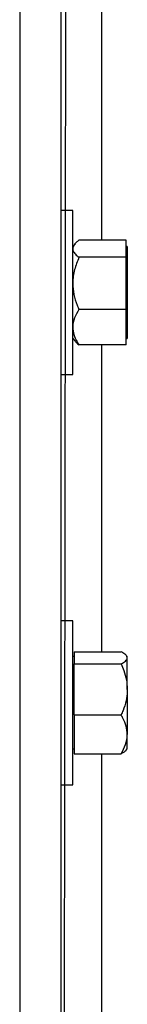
# Model space of a CAD drawing. Header units: inches. Extents: x 170 to 284, y 215 to 248.
# Tile 40 of 202: x 182.0748 to 182.1198, y 221.5063 to 221.9172. Entities that reach past the tile are written whole.
import ezdxf

# ---------------------------------------------------------------- set-up
doc = ezdxf.new("R2010")
doc.units = ezdxf.units.IN
doc.header["$LTSCALE"] = 0.25
doc.header["$MEASUREMENT"] = 0
doc.layers.add('RH BENCH MOUNT', color=7, linetype='Continuous')

msp = doc.modelspace()

# ---------------------------------------------------------------- linework, layer by layer
at = {"layer": 'RH BENCH MOUNT'}
for p, q in [((182.0919223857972, 219.9543346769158), (182.0965107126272, 224.2149627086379)), ((182.0919223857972, 224.1702879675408), (182.0919223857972, 219.9543346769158)), ((182.0748017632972, 224.1660078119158), (182.0748017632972, 219.9543346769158)), ((182.1090430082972, 221.9540241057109), (182.1090430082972, 221.8251682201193)), ((182.0969900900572, 221.8376031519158), (182.0919223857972, 221.8376031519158)), ((182.0969900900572, 221.8033619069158), (182.0969900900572, 221.8376031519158)), ((182.0979113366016, 221.8236914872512), (182.0969900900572, 221.8226226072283)), ((182.1192126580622, 221.8251682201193), (182.0995581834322, 221.8251682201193)), ((182.1192126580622, 221.8216099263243), (182.1192126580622, 221.8251682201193)), ((182.1197605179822, 221.8226226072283), (182.1192126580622, 221.8226226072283)), ((182.1197605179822, 221.8226226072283), (182.1197605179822, 221.7841012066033)), ((182.1192126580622, 221.8180516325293), (182.0995581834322, 221.8180516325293)), ((182.1192126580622, 221.8180516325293), (182.1192126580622, 221.8216099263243)), ((182.1192126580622, 221.8071484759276), (182.1192126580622, 221.8180516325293)), ((182.1192126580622, 221.7962453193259), (182.1192126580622, 221.8071484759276)), ((182.0969900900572, 221.7691206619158), (182.0969900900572, 221.8033619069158)), ((182.1192126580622, 221.7962453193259), (182.0995581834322, 221.7962453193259)), ((182.1192126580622, 221.7889004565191), (182.1192126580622, 221.7962453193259)), ((182.1192126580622, 221.7815555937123), (182.1192126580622, 221.7889004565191)), ((182.0969900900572, 221.7841012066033), (182.0979113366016, 221.7830323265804)), ((182.1192126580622, 221.7815555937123), (182.0995581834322, 221.7815555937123)), ((182.1090430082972, 221.7815555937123), (182.1090430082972, 221.6534499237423)), ((182.1192126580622, 221.7841012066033), (182.1197605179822, 221.7841012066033)), ((182.0919223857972, 221.7691206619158), (182.0969900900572, 221.7691206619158)), ((182.0969900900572, 221.6663969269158), (182.0919223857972, 221.6663969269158)), ((182.0969900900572, 221.6321556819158), (182.0969900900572, 221.6663969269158)), ((182.0975379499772, 221.6534499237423), (182.0975379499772, 221.650905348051)), ((182.0975379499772, 221.6534499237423), (182.1171924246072, 221.6534499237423)), ((182.0975379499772, 221.6514163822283), (182.0969900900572, 221.6514163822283)), ((182.0975379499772, 221.650905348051), (182.0975379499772, 221.6483607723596)), ((182.1197605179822, 221.6514163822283), (182.1193032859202, 221.6519468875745)), ((182.1197605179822, 221.650905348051), (182.1197605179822, 221.6514163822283)), ((182.1197605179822, 221.6377136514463), (182.1197605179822, 221.650905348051)), ((182.0975379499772, 221.6377136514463), (182.0975379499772, 221.6483607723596)), ((182.0975379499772, 221.6483607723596), (182.1171924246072, 221.6483607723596)), ((182.0975379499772, 221.6270665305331), (182.0975379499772, 221.6377136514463)), ((182.1197605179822, 221.6377136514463), (182.1197605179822, 221.6189639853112)), ((182.0969900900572, 221.5979144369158), (182.0969900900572, 221.6321556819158)), ((182.0975379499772, 221.6270665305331), (182.0975379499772, 221.6189639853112)), ((182.0975379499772, 221.6270665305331), (182.1171924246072, 221.6270665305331)), ((182.0975379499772, 221.6189639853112), (182.0975379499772, 221.6108614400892)), ((182.1197605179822, 221.6128949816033), (182.1197605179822, 221.6189639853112)), ((182.0969900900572, 221.6128949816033), (182.0975379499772, 221.6128949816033)), ((182.1193032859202, 221.6123644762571), (182.1197605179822, 221.6128949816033)), ((182.0975379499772, 221.6108614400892), (182.1171924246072, 221.6108614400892)), ((182.1090430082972, 221.6108614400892), (182.1090430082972, 221.4827363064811)), ((182.0919223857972, 221.5979144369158), (182.0969900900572, 221.5979144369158))]:
    msp.add_line(p, q, dxfattribs=at)
for points, knots in [([(182.0995581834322, 221.8251682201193), (182.0991766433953, 221.824866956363), (182.0982739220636, 221.8241541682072), (182.0972331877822, 221.8229663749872), (182.0970718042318, 221.8220658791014), (182.0969900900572, 221.8216099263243)], [0, 0, 0, 0, 0.2654599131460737, 0.628076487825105, 1, 1, 1, 1]), ([(182.0969900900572, 221.8216099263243), (182.0969928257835, 221.8215284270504), (182.0970107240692, 221.8209952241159), (182.0974324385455, 221.8200001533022), (182.0984596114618, 221.8189008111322), (182.099286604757, 221.8182615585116), (182.0995581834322, 221.8180516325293)], [0, 0, 0, 0, 0.06653229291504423, 0.43528257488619, 0.814550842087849, 1, 1, 1, 1]), ([(182.0995581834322, 221.8180516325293), (182.0988836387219, 221.8163563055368), (182.0975099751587, 221.8129038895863), (182.0969948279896, 221.8091334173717), (182.0969902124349, 221.807199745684), (182.0969900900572, 221.8071484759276)], [0, 0, 0, 0, 0.4843414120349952, 0.9863277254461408, 1, 1, 1, 1]), ([(182.0969900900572, 221.8071484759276), (182.0970878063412, 221.8056223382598), (182.0972867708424, 221.8025149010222), (182.0984386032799, 221.7989017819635), (182.0993058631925, 221.7968440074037), (182.0995581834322, 221.7962453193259)], [0, 0, 0, 0, 0.4062905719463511, 0.8272664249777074, 1, 1, 1, 1]), ([(182.0995581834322, 221.7962453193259), (182.0988836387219, 221.79510326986), (182.0975099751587, 221.7927775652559), (182.0969948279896, 221.7902376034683), (182.0969902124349, 221.7889349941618), (182.0969900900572, 221.7889004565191)], [0, 0, 0, 0, 0.4843414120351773, 0.9863277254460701, 1, 1, 1, 1]), ([(182.0969900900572, 221.7889004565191), (182.0970878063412, 221.7878723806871), (182.0972867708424, 221.785779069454), (182.0984386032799, 221.7833451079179), (182.0993058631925, 221.7819588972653), (182.0995581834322, 221.7815555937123)], [0, 0, 0, 0, 0.4062905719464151, 0.8272664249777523, 1, 1, 1, 1]), ([(182.0979691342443, 221.7830518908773), (182.098210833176, 221.7827613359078), (182.0986354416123, 221.7822508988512), (182.0992803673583, 221.7817649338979), (182.0995581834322, 221.7815555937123)], [0, 0, 0, 0, 0.5692278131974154, 1, 1, 1, 1]), ([(182.1197605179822, 221.650905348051), (182.1196628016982, 221.6512615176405), (182.119463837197, 221.651986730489), (182.1183120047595, 221.652829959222), (182.1174447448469, 221.6533102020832), (182.1171924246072, 221.6534499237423)], [0, 0, 0, 0, 0.4062905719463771, 0.8272664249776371, 1, 1, 1, 1]), ([(182.1171924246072, 221.6483607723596), (182.1178669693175, 221.6487564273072), (182.1192406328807, 221.649562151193), (182.1197557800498, 221.6504421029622), (182.1197603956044, 221.6508933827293), (182.1197605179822, 221.650905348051)], [0, 0, 0, 0, 0.4843414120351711, 0.9863277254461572, 1, 1, 1, 1]), ([(182.1171924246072, 221.6483607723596), (182.1175739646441, 221.6474593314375), (182.1184766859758, 221.6453265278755), (182.1195174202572, 221.641772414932), (182.1196788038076, 221.6390779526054), (182.1197605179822, 221.6377136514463)], [0, 0, 0, 0, 0.2654599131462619, 0.6280764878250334, 1, 1, 1, 1]), ([(182.1197605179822, 221.6377136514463), (182.1197577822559, 221.6374697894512), (182.1197398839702, 221.6358743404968), (182.1193181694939, 221.6328968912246), (182.1182909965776, 221.6296074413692), (182.1174640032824, 221.6276946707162), (182.1171924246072, 221.6270665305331)], [0, 0, 0, 0, 0.06653229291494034, 0.4352825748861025, 0.8145508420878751, 1, 1, 1, 1]), ([(182.1197605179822, 221.6189639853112), (182.1196628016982, 221.6200981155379), (182.119463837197, 221.6224073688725), (182.1183120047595, 221.6250924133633), (182.1174447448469, 221.6266216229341), (182.1171924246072, 221.6270665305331)], [0, 0, 0, 0, 0.4062905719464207, 0.8272664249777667, 1, 1, 1, 1]), ([(182.1171924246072, 221.6108614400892), (182.1178669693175, 221.6121213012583), (182.1192406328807, 221.6146869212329), (182.1197557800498, 221.6174889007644), (182.1197603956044, 221.6189258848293), (182.1197605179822, 221.6189639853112)], [0, 0, 0, 0, 0.4843414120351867, 0.9863277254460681, 1, 1, 1, 1]), ([(182.1192970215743, 221.6123698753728), (182.1192932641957, 221.6123613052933), (182.1191286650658, 221.6119858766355), (182.1182928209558, 221.611482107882), (182.1174404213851, 221.6110013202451), (182.1171924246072, 221.6108614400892)], [0, 0, 0, 0, 0.01629425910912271, 0.7138010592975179, 1, 1, 1, 1])]:
    msp.add_open_spline(points, degree=3, knots=knots, dxfattribs=at)

doc.saveas('drawing.dxf')
